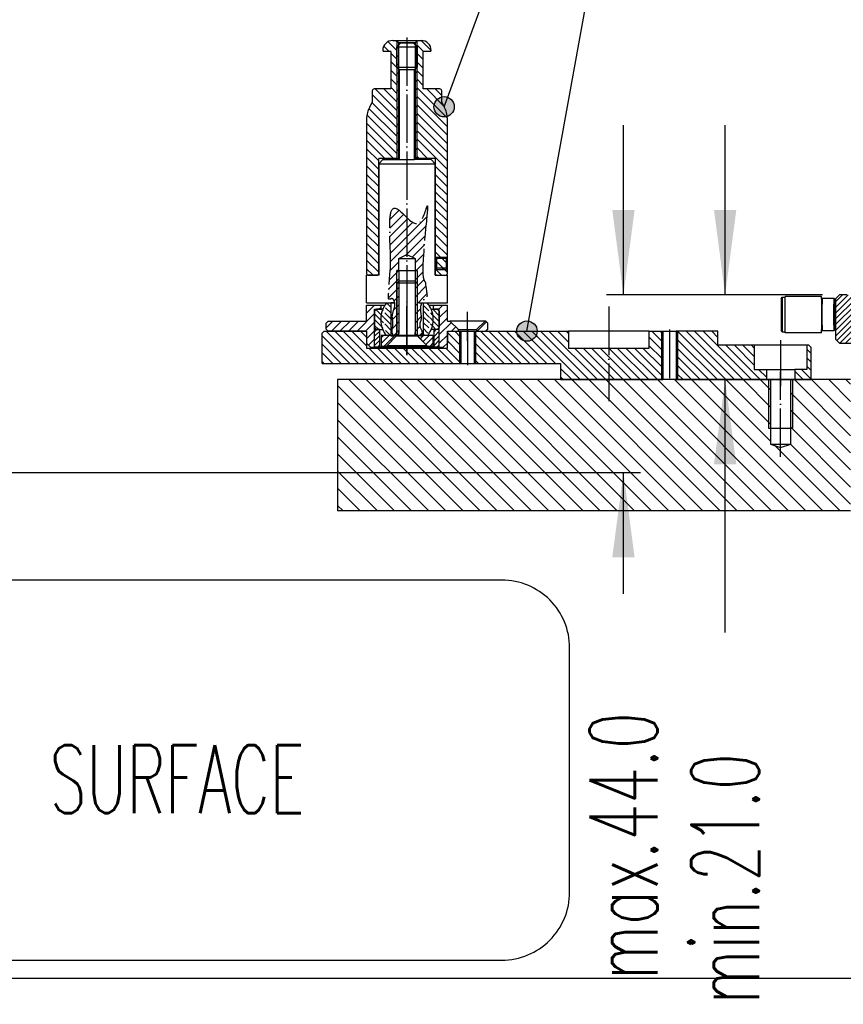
# Model space of a CAD drawing. Extents: x -1765 to 4890, y -3431 to 1272.
# Tile 113 of 189: x 2718 to 2922, y -2626 to -2383. Entities that reach past the tile are written whole.
import ezdxf

# ---------------------------------------------------------------- set-up
doc = ezdxf.new("R2010")
doc.units = 0
doc.linetypes.add('DASHED', pattern=[15, 7, -8])
doc.linetypes.add('DOT_CENTER', pattern=[14, 12, -1, 0, -1])
doc.layers.get('0').update_dxf_attribs({"linetype": 'CONTINUOUS'})
doc.layers.add('1', color=7, linetype='CONTINUOUS')
doc.styles.add('CONVERTER_2', font='txt.shx', dxfattribs={"width": 0.63})
doc.dimstyles.new('ME10_DIM_90', dxfattribs={"dimtxt": 16.8, "dimasz": 21, "dimexe": 4.2, "dimexo": 4.2, "dimtad": 0, "dimdec": 1, "dimzin": 1, "dimtxsty": 'CONVERTER_2', "dimsah": 1, "dimcen": 0.09, "dimclrd": 3, "dimclre": 3, "dimclrt": 3, "dimazin": 3, "dimtfac": 1, "dimtdec": 4, "dimtofl": 0, "dimtmove": 0, "dimatfit": 3, "dimtolj": 1, "dimtzin": 0})
doc.dimstyles.new('ME10_DIM_91', dxfattribs={"dimtxt": 16.8, "dimasz": 21, "dimexe": 4.2, "dimexo": 4.2, "dimtad": 0, "dimdec": 1, "dimzin": 1, "dimtxsty": 'CONVERTER_2', "dimsah": 1, "dimcen": 0.09, "dimclrd": 3, "dimclre": 3, "dimclrt": 3, "dimazin": 3, "dimtfac": 1, "dimtdec": 4, "dimtofl": 0, "dimtmove": 0, "dimatfit": 3, "dimtolj": 1, "dimtzin": 0})
doc.dimstyles.get("Standard").update_dxf_attribs({"dimtxt": 0.18, "dimasz": 0.18, "dimexe": 0.18, "dimexo": 0.0625, "dimgap": 0.09, "dimtad": 0, "dimtih": 1, "dimtoh": 1, "dimdec": 4, "dimzin": 0, "dimtxsty": 'STANDARD', "dimcen": 0.09, "dimazin": 3, "dimtfac": 1, "dimtdec": 4, "dimtofl": 0, "dimtmove": 0, "dimatfit": 3, "dimtolj": 1, "dimtzin": 0})
pattern_1 = [(135, (0, 400), (-0.70710678, -0.70710678), [])]
pattern_2 = [(45, (0, 400), (-0.56568542, 0.56568542), [])]
pattern_3 = [(45, (-131.211, 280.6721), (-0.70710678, 0.70710678), [])]
pattern_4 = [(45, (35.6448, 151.788), (-1.0606602, 1.0606602), [])]
pattern_5 = [(45, (-281.806, 299.6412), (-1.06066017, 1.06066017), [])]
pattern_6 = [(135, (0, 400), (-1.06066017, -1.06066017), [])]

# ---------------------------------------------------------------- blocks, each defined once
blk = doc.blocks.new('*D1366')
at = {"color": 3, "linetype": 'CONTINUOUS'}
for p, q in [((2867.6, -2450.75), (2867.6, -2408.75)), ((2916.91, -2450.75), (2863.4, -2450.75)), ((2688.2, -2494.75), (2871.8, -2494.75)), ((2867.6, -2524.79), (2867.6, -2494.75))]:
    blk.add_line(p, q, dxfattribs=at)
at = {"color": 3}
for points in [[(2864.83, -2429.75), (2870.36, -2429.75), (2867.6, -2450.75)], [(2870.36, -2515.75), (2864.83, -2515.75), (2867.6, -2494.75)]]:
    blk.add_solid(points, dxfattribs=at)
at = {"color": 3, "insert": (2876, -2620.34), "char_height": 16.8, "attachment_point": 7, "rotation": 90, "style": 'CONVERTER_2'}
blk.add_mtext('\\C3;max.\\C3;44.0', dxfattribs=at)
blk = doc.blocks.new('*D1365')
at = {"color": 3, "linetype": 'CONTINUOUS'}
for p, q in [((2892.77, -2450.75), (2892.77, -2408.75)), ((2916.91, -2450.75), (2888.57, -2450.75)), ((2909.8, -2471.75), (2888.57, -2471.75)), ((2892.77, -2534.39), (2892.77, -2471.75))]:
    blk.add_line(p, q, dxfattribs=at)
at = {"color": 3}
for points in [[(2890.01, -2429.75), (2895.54, -2429.75), (2892.77, -2450.75)], [(2895.54, -2492.75), (2890.01, -2492.75), (2892.77, -2471.75)]]:
    blk.add_solid(points, dxfattribs=at)
at = {"color": 3, "insert": (2901.17, -2626.41), "char_height": 16.8, "attachment_point": 7, "rotation": 90, "style": 'CONVERTER_2'}
blk.add_mtext('\\C3;min.\\C3;21.0', dxfattribs=at)
blk = doc.blocks.new('HEADPLATE_TSK__1', base_point=(2796.83, -2504.25))
at = {"layer": '1', "linetype": 'CONTINUOUS'}
h = blk.add_hatch(dxfattribs=at)
h.set_pattern_fill('USER', color=1, scale=3, angle=135, pattern_type=0)
h.set_pattern_definition([(135, (0, 400), (-2.1213203, -2.1213203), [])])
h.paths.add_polyline_path([(2923.83, -2471.75), (2909, -2471.75), (2909, -2487.75), (2906.5, -2488.55), (2904, -2487.75), (2904, -2471.75), (2796.83, -2471.75), (2796.83, -2504.25), (2923.83, -2504.25)])
at = {"color": 1, "linetype": 'CONTINUOUS'}
for p, q in [((2904, -2471.75), (2796.83, -2471.75)), ((2796.83, -2471.75), (2796.83, -2504.25)), ((2909, -2471.75), (2904, -2471.75)), ((2923.83, -2471.75), (2909, -2471.75)), ((2923.83, -2504.25), (2796.83, -2504.25))]:
    blk.add_line(p, q, dxfattribs=at)
at = {"layer": '1', "color": 1, "linetype": 'DOT_CENTER'}
blk.add_line((2906.5, -2490.87), (2906.5, -2469.87), dxfattribs=at)
at = {"layer": '1', "color": 1, "linetype": 'CONTINUOUS'}
for p, q in [((2903.5, -2471.75), (2903.5, -2483.75)), ((2904, -2471.75), (2904, -2487.75)), ((2909, -2487.75), (2909, -2471.75)), ((2909.5, -2483.75), (2909.5, -2471.75)), ((2903.5, -2483.75), (2909.5, -2483.75)), ((2904, -2487.75), (2906.5, -2488.55)), ((2904, -2487.75), (2909, -2487.75)), ((2906.5, -2488.55), (2909, -2487.75))]:
    blk.add_line(p, q, dxfattribs=at)
blk = doc.blocks.new('E7018FA__3', base_point=(3032.19, -2451.75))
blk.add_blockref('HEADPLATE_TSK__1', (2796.83, -2504.25))
blk = doc.blocks.new('E7018C_512_ASSY__4', base_point=(2906.7, -2519.75))
blk.add_blockref('E7018FA__3', (3032.19, -2451.75))
blk = doc.blocks.new('SEC1__5', base_point=(2906.7, -2519.75))
blk.add_blockref('E7018C_512_ASSY__4', (2906.7, -2519.75))
blk = doc.blocks.new('KUGELGELENK__16', base_point=(2806, -2452.15))
at = {"layer": '1', "linetype": 'CONTINUOUS'}
h = blk.add_hatch(dxfattribs=at)
h.set_pattern_fill('USER', color=1, angle=135, pattern_type=0)
h.set_pattern_definition(pattern_1)
edge = h.paths.add_edge_path()
edge.add_line((2808, -2459.35), (2806.5, -2459.35))
edge.add_line((2806.5, -2459.35), (2806, -2458.85))
edge.add_line((2806, -2458.85), (2806, -2454.85))
edge.add_line((2806, -2454.85), (2806.5, -2454.35))
edge.add_line((2806.5, -2454.35), (2808, -2454.35))
edge.add_arc((2814, -2456.85), 6.5, 157.3801, -157.3801)
h = blk.add_hatch(dxfattribs=at)
h.set_pattern_fill('USER', color=1, angle=135, pattern_type=0)
h.set_pattern_definition(pattern_1)
edge = h.paths.add_edge_path()
edge.add_line((2810, -2460.85), (2808.88, -2460.85))
edge.add_arc((2814, -2456.85), 6.5, 202.6199, 217.9799, ccw=False)
edge.add_arc((2814, -2456.85), 6.5, 517.3801, 202.6199, ccw=False)
edge.add_arc((2814, -2456.85), 6.5, 502.0201, 517.3801, ccw=False)
edge.add_line((2808.88, -2452.85), (2810, -2452.85))
edge.add_line((2810, -2452.85), (2810, -2460.85))
h = blk.add_hatch(dxfattribs=at)
h.set_pattern_fill('USER', color=1, angle=135, pattern_type=0)
h.set_pattern_definition(pattern_1)
edge = h.paths.add_edge_path()
edge.add_line((2819.12, -2460.85), (2818, -2460.85))
edge.add_line((2818, -2460.85), (2818, -2452.85))
edge.add_line((2818, -2452.85), (2819.12, -2452.85))
edge.add_arc((2814, -2456.85), 6.5, 382.6199, 397.9799, ccw=False)
edge.add_arc((2814, -2456.85), 6.5, 337.3801, 382.6199, ccw=False)
edge.add_arc((2814, -2456.85), 6.5, 322.0201, 337.3801, ccw=False)
h = blk.add_hatch(dxfattribs=at)
h.set_pattern_fill('USER', color=1, angle=135, pattern_type=0)
h.set_pattern_definition(pattern_1)
edge = h.paths.add_edge_path()
edge.add_line((2821.5, -2459.35), (2820, -2459.35))
edge.add_arc((2814, -2456.85), 6.5, -22.6199, 22.6199)
edge.add_line((2820, -2454.35), (2821.5, -2454.35))
edge.add_line((2821.5, -2454.35), (2822, -2454.85))
edge.add_line((2822, -2454.85), (2822, -2458.85))
edge.add_line((2822, -2458.85), (2821.5, -2459.35))
at = {"layer": '1', "color": 7, "linetype": 'CONTINUOUS'}
for p, q in [((2806.5, -2454.35), (2806, -2454.85)), ((2808, -2454.35), (2806.5, -2454.35)), ((2810, -2452.85), (2808.88, -2452.85)), ((2811, -2452.85), (2810, -2452.85)), ((2810, -2452.85), (2810, -2460.85)), ((2818, -2452.85), (2817, -2452.85)), ((2819.12, -2452.85), (2818, -2452.85)), ((2818, -2452.85), (2818, -2460.85)), ((2820, -2454.35), (2821.5, -2454.35)), ((2821.5, -2454.35), (2822, -2454.85)), ((2806, -2454.85), (2806, -2458.85)), ((2822, -2454.85), (2822, -2458.85)), ((2806, -2458.85), (2806.5, -2459.35)), ((2806.5, -2459.35), (2808, -2459.35)), ((2821.5, -2459.35), (2820, -2459.35)), ((2822, -2458.85), (2821.5, -2459.35)), ((2810, -2460.85), (2808.88, -2460.85)), ((2811, -2460.85), (2810, -2460.85)), ((2818, -2460.85), (2817, -2460.85)), ((2819.12, -2460.85), (2818, -2460.85))]:
    blk.add_line(p, q, dxfattribs=at)
for start, end in [(157.3801, -157.3801), (142.0201, 157.3801), (22.6199, 37.9799), (-22.6199, 22.6199), (-157.3801, -142.0201), (-37.9799, -22.6199)]:
    blk.add_arc((2814, -2456.85), 6.5, start, end, dxfattribs=at)
blk = doc.blocks.new('SCHRAUBE__17', base_point=(2808, -2442.96))
at = {"layer": '1', "color": 7, "linetype": 'CONTINUOUS'}
for p, q in [((2811.5, -2447.86), (2812, -2447.36)), ((2816.5, -2447.86), (2811.5, -2447.86)), ((2811.5, -2447.86), (2811.5, -2460.06)), ((2812, -2447.36), (2812, -2447.86)), ((2816, -2447.36), (2812, -2447.36)), ((2812, -2447.86), (2812, -2460.06)), ((2816, -2447.36), (2816, -2447.86)), ((2816.5, -2447.86), (2816, -2447.36)), ((2816, -2447.86), (2816, -2460.06)), ((2816.5, -2447.86), (2816.5, -2460.06)), ((2809, -2463.36), (2811.5, -2460.86)), ((2811.5, -2460.86), (2811.5, -2460.06)), ((2812, -2460.86), (2811.5, -2460.86)), ((2812, -2460.86), (2812, -2460.06)), ((2816, -2460.86), (2812, -2460.86)), ((2816, -2460.86), (2816, -2460.06)), ((2816.5, -2460.86), (2816, -2460.86)), ((2816.5, -2460.06), (2816.5, -2460.86)), ((2819, -2463.36), (2816.5, -2460.86)), ((2819, -2463.36), (2809, -2463.36))]:
    blk.add_line(p, q, dxfattribs=at)
blk = doc.blocks.new('IMBU_SCHRAUBE-M3X4__18', base_point=(2821, -2424.5))
at = {"layer": '1', "linetype": 'CONTINUOUS'}
h = blk.add_hatch(dxfattribs=at)
h.set_pattern_fill('USER', color=1, scale=1.5, angle=45, pattern_type=0)
h.set_pattern_definition([(45, (0, 400), (-1.06066017, 1.06066017), [])])
h.paths.add_polyline_path([(2823.5, -2441.8), (2823.8, -2441.8), (2823.8, -2441.5), (2823.5, -2441.5), (2821.3, -2441.5), (2821.3, -2441.8)])
h = blk.add_hatch(dxfattribs=at)
h.set_pattern_fill('USER', color=1, scale=1.5, angle=45, pattern_type=0)
h.set_pattern_definition([(45, (27.4444, 441.1049), (-1.06066017, 1.06066017), [])])
h.paths.add_polyline_path([(2823.5, -2444.5), (2823.8, -2444.5), (2823.8, -2444.2), (2823.5, -2444.2), (2821.3, -2444.2), (2821.3, -2444.5)])
at = {"layer": '1', "color": 7, "linetype": 'CONTINUOUS'}
for p, q in [((2821.3, -2441.5), (2821, -2441.8)), ((2821, -2441.8), (2821, -2444.2)), ((2821.3, -2441.8), (2821, -2441.8)), ((2821.3, -2441.5), (2821.3, -2441.8)), ((2823.5, -2441.5), (2821.3, -2441.5)), ((2823.5, -2441.8), (2821.3, -2441.8)), ((2821.3, -2441.8), (2821.3, -2444.2)), ((2823.8, -2441.5), (2823.5, -2441.5)), ((2823.8, -2441.8), (2823.5, -2441.8)), ((2824, -2441.7), (2823.8, -2441.5)), ((2823.8, -2441.8), (2823.8, -2441.5)), ((2823.8, -2444.2), (2823.8, -2441.8)), ((2824, -2444.3), (2824, -2441.7)), ((2821, -2444.2), (2821.3, -2444.5)), ((2821.3, -2444.2), (2821, -2444.2)), ((2823.5, -2444.2), (2821.3, -2444.2)), ((2821.3, -2444.2), (2821.3, -2444.5)), ((2821.3, -2444.5), (2823.5, -2444.5)), ((2823.8, -2444.2), (2823.5, -2444.2)), ((2823.5, -2444.5), (2823.8, -2444.5)), ((2823.8, -2444.5), (2823.8, -2444.2)), ((2823.8, -2444.5), (2824, -2444.3))]:
    blk.add_line(p, q, dxfattribs=at)
blk = doc.blocks.new('POD__19', base_point=(2789.98, -2430.63))
at = {"layer": '1', "linetype": 'CONTINUOUS'}
h = blk.add_hatch(dxfattribs=at)
h.set_pattern_fill('USER', color=1, scale=0.8, angle=45, pattern_type=0)
h.set_pattern_definition(pattern_2)
h.paths.add_polyline_path([(2807.3, -2463.75), (2806, -2463.75), (2806, -2459.35), (2807.3, -2459.35)])
h = blk.add_hatch(dxfattribs=at)
h.set_pattern_fill('USER', color=1, scale=0.8, angle=45, pattern_type=0)
h.set_pattern_definition(pattern_2)
h.paths.add_polyline_path([(2822, -2463.75), (2820.7, -2463.75), (2820.7, -2459.35), (2822, -2459.35)])
at = {"layer": '1', "color": 7, "linetype": 'CONTINUOUS'}
for p, q in [((2806, -2463.75), (2806, -2459.35)), ((2807.3, -2459.35), (2806, -2459.35)), ((2807.3, -2463.75), (2807.3, -2459.35)), ((2820.7, -2463.75), (2820.7, -2459.35)), ((2822, -2459.35), (2820.7, -2459.35)), ((2822, -2463.75), (2822, -2459.35)), ((2807.3, -2463.75), (2806, -2463.75)), ((2820.7, -2463.75), (2807.3, -2463.75)), ((2822, -2463.75), (2820.7, -2463.75))]:
    blk.add_line(p, q, dxfattribs=at)
blk = doc.blocks.new('DISK_FRONT__20', base_point=(2818.28, -2434.69))
at = {"layer": '1', "linetype": 'CONTINUOUS'}
h = blk.add_hatch(dxfattribs=at)
h.set_pattern_fill('USER', color=1, angle=45, pattern_type=0)
h.set_pattern_definition(pattern_3)
h.paths.add_polyline_path([(2811.2, -2461.15), (2808.9, -2463.45), (2807.6, -2463.45), (2807.6, -2460.85), (2811.2, -2460.85)])
h = blk.add_hatch(dxfattribs=at)
h.set_pattern_fill('USER', color=1, angle=45, pattern_type=0)
h.set_pattern_definition(pattern_3)
h.paths.add_polyline_path([(2820.4, -2460.85), (2820.4, -2463.45), (2819.1, -2463.45), (2816.8, -2461.15), (2816.8, -2460.85)])
at = {"layer": '1', "color": 1, "linetype": 'DOT_CENTER'}
blk.add_line((2814, -2459.31), (2814, -2464.35), dxfattribs=at)
at = {"layer": '1', "color": 7, "linetype": 'CONTINUOUS'}
for p, q in [((2811.2, -2460.85), (2807.6, -2460.85)), ((2807.6, -2460.85), (2807.6, -2463.45)), ((2811.2, -2461.15), (2808.9, -2463.45)), ((2816.8, -2460.85), (2811.2, -2460.85)), ((2811.2, -2460.85), (2811.2, -2461.15)), ((2820.4, -2460.85), (2816.8, -2460.85)), ((2816.8, -2460.85), (2816.8, -2461.15)), ((2819.1, -2463.45), (2816.8, -2461.15)), ((2820.4, -2460.85), (2820.4, -2463.45)), ((2807.6, -2463.45), (2808.9, -2463.45)), ((2808.9, -2463.45), (2819.1, -2463.45)), ((2819.1, -2463.45), (2820.4, -2463.45))]:
    blk.add_line(p, q, dxfattribs=at)
blk = doc.blocks.new('FLANGE_FRONT__21', base_point=(2888.9, -2518.24))
at = {"layer": '1', "linetype": 'CONTINUOUS'}
h = blk.add_hatch(dxfattribs=at)
h.set_pattern_fill('USER', color=1, scale=1.5, angle=45, pattern_type=0)
h.set_pattern_definition(pattern_4)
h.paths.add_polyline_path([(2794, -2457.75), (2794.5, -2457.25), (2804, -2457.25), (2804, -2453.35), (2807.5, -2453.35), (2807.5, -2454.35), (2806, -2454.35), (2806, -2463.75), (2805, -2463.75), (2804, -2462.75), (2804, -2459.75), (2794.5, -2459.75), (2794, -2459.25)])
h = blk.add_hatch(dxfattribs=at)
h.set_pattern_fill('USER', color=1, scale=1.5, angle=45, pattern_type=0)
h.set_pattern_definition(pattern_4)
h.paths.add_polyline_path([(2822, -2454.35), (2820.5, -2454.35), (2820.5, -2453.35), (2824, -2453.35), (2824, -2457.25), (2824.65, -2457.25), (2826.75, -2459.35), (2826.75, -2459.75), (2824, -2459.75), (2824, -2462.75), (2823, -2463.75), (2822, -2463.75)])
h = blk.add_hatch(dxfattribs=at)
h.set_pattern_fill('USER', color=1, scale=1.5, angle=45, pattern_type=0)
h.set_pattern_definition(pattern_4)
h.paths.add_polyline_path([(2833.35, -2457.25), (2833.5, -2457.25), (2834, -2457.75), (2834, -2459.25), (2833.5, -2459.75), (2831.25, -2459.75), (2831.25, -2459.35)])
at = {"layer": '1', "color": 7, "linetype": 'CONTINUOUS'}
for p, q in [((2804, -2453.35), (2807.5, -2453.35)), ((2804, -2457.25), (2804, -2453.35)), ((2806, -2454.35), (2807.5, -2454.35)), ((2806, -2463.75), (2806, -2454.35)), ((2807.5, -2453.35), (2807.5, -2454.35)), ((2807.5, -2453.35), (2808.52, -2453.35)), ((2807.5, -2454.35), (2808, -2454.35)), ((2819.48, -2453.35), (2820.5, -2453.35)), ((2820, -2454.35), (2820.5, -2454.35)), ((2820.5, -2453.35), (2820.5, -2454.35)), ((2820.5, -2453.35), (2824, -2453.35)), ((2822, -2454.35), (2820.5, -2454.35)), ((2822, -2463.75), (2822, -2454.35)), ((2824, -2457.25), (2824, -2453.35)), ((2794.5, -2457.25), (2794, -2457.75)), ((2794, -2459.25), (2794, -2457.75)), ((2794.5, -2459.75), (2794, -2459.25)), ((2794.5, -2457.25), (2804, -2457.25)), ((2824, -2457.25), (2824.65, -2457.25)), ((2826.75, -2459.35), (2824.65, -2457.25)), ((2833.35, -2457.25), (2824.65, -2457.25)), ((2826.75, -2459.75), (2826.75, -2459.35)), ((2826.75, -2459.35), (2831.25, -2459.35)), ((2833.35, -2457.25), (2831.25, -2459.35)), ((2831.25, -2459.35), (2831.25, -2459.75)), ((2833.5, -2457.25), (2833.35, -2457.25)), ((2833.5, -2459.75), (2834, -2459.25)), ((2834, -2459.25), (2834, -2457.75)), ((2804, -2459.75), (2794.5, -2459.75)), ((2804, -2459.75), (2804, -2462.75)), ((2824, -2459.75), (2824, -2462.75)), ((2824, -2459.75), (2826.75, -2459.75)), ((2826.75, -2459.75), (2831.25, -2459.75)), ((2831.25, -2459.75), (2833.5, -2459.75)), ((2805, -2463.75), (2804, -2462.75)), ((2805, -2463.75), (2806, -2463.75)), ((2806, -2463.75), (2822, -2463.75)), ((2822, -2463.75), (2823, -2463.75)), ((2823, -2463.75), (2824, -2462.75))]:
    blk.add_line(p, q, dxfattribs=at)
at = {"layer": '1', "color": 1, "linetype": 'DOT_CENTER'}
for p, q in [((2814, -2465.56), (2814, -2452.32)), ((2829, -2462.17), (2829, -2455))]:
    blk.add_line(p, q, dxfattribs=at)
at = {"layer": '1', "color": 7, "linetype": 'DOT_CENTER'}
blk.add_line((2833.5, -2457.25), (2834, -2457.75), dxfattribs=at)
blk = doc.blocks.new('SV__22', base_point=(2814, -2403.8))
at = {"layer": '1', "linetype": 'CONTINUOUS'}
h = blk.add_hatch(dxfattribs=at)
h.set_pattern_fill('USER', color=1, scale=1.5, angle=45, pattern_type=0)
h.set_pattern_definition([(45, (231.6864, 293.1121), (-1.0606602, 1.0606602), [])])
edge = h.paths.add_edge_path()
edge.add_line((2810.7, -2460.9), (2811.4, -2460.9))
edge.add_line((2811.4, -2460.9), (2812, -2460.3))
edge.add_line((2812, -2460.3), (2812, -2444.75))
edge.add_line((2812, -2444.75), (2812, -2441.75))
edge.add_line((2812, -2441.75), (2814, -2440.81))
edge.add_line((2814, -2440.81), (2816, -2441.75))
edge.add_line((2816, -2441.75), (2816, -2460.3))
edge.add_line((2816, -2460.3), (2816.6, -2460.9))
edge.add_line((2816.6, -2460.9), (2817.45, -2460.9))
edge.add_spline(control_points=[(2817.45, -2460.9), (2818, -2460.26), (2817.53, -2459.38), (2817.05, -2458.22), (2817.3, -2457.43), (2817.57, -2456.75), (2817.53, -2455.99), (2817.31, -2454.9), (2817.26, -2453.43), (2817.9, -2452.15), (2818.54, -2451.69), (2818.88, -2451.44), (2819.04, -2450.73), (2818.72, -2449.52), (2818.86, -2448.13), (2818.15, -2447.05), (2817.9, -2445.71), (2817.93, -2443.55), (2818.1, -2440.53), (2818.35, -2437.11), (2818.76, -2433.82), (2818.75, -2431.09), (2819.35, -2429.57), (2818.86, -2428.48), (2818.63, -2430.34), (2818.14, -2431.14), (2817.62, -2432.58), (2816.38, -2433.31), (2815.1, -2432.67), (2814.03, -2431.73), (2812.91, -2430.62), (2811.99, -2429.73), (2810.84, -2429.06), (2809.82, -2430.27), (2809.8, -2432.24), (2809.7, -2435.04), (2809.83, -2438.26), (2809.92, -2441.3), (2809.99, -2443.44), (2809.84, -2444.82), (2809.71, -2446.07), (2809.65, -2447.82), (2809.48, -2449.69), (2809.5, -2450.91), (2809.3, -2451.73), (2809.87, -2451.89), (2810.41, -2451.54), (2810.97, -2452.37), (2811.07, -2453.37), (2810.71, -2454.59), (2810.31, -2455.76), (2810.42, -2456.91), (2810.68, -2458.59), (2810, -2459.95), (2810.7, -2460.9)], knot_values=[0, 0, 0, 0, 1.949832, 2.895531, 3.61291, 4.357552, 5.082304, 5.837823, 7.704288, 9.429481, 9.771851, 10.086906, 10.671191, 11.781941, 13.864526, 14.579803, 15.585352, 17.862842, 21.058666, 24.662982, 28.158028, 31.024084, 32.741444, 32.974943, 34.012284, 35.582258, 37.035952, 38.195794, 39.411957, 40.951462, 42.59341, 44.027193, 45.011801, 45.949104, 47.985178, 50.896591, 54.357326, 57.64521, 60.035898, 60.760714, 61.799857, 63.805131, 66.056765, 67.255141, 67.76474, 68.133222, 68.691098, 69.42432, 70.474228, 71.806011, 73.136281, 74.172434, 75.204802, 78.224914, 78.224914, 78.224914, 78.224914], degree=3, periodic=0)
at = {"layer": '1', "color": 7, "linetype": 'CONTINUOUS'}
for p, q in [((2811.5, -2389.4), (2812.5, -2388.4)), ((2812.5, -2388.4), (2815.5, -2388.4)), ((2816.5, -2389.4), (2815.5, -2388.4)), ((2811.5, -2394.4), (2811.5, -2389.4)), ((2811.5, -2389.4), (2816.5, -2389.4)), ((2816.5, -2389.4), (2816.5, -2394.4)), ((2811.5, -2394.4), (2812.1, -2395)), ((2811.5, -2394.4), (2816.5, -2394.4)), ((2812.1, -2395), (2812.1, -2417.3)), ((2812.1, -2395), (2815.9, -2395)), ((2815.9, -2395), (2816.5, -2394.4)), ((2815.9, -2417.3), (2815.9, -2395)), ((2808, -2417.3), (2807, -2418.3)), ((2808, -2417.3), (2812.1, -2417.3)), ((2812.1, -2417.3), (2815.9, -2417.3)), ((2820, -2417.3), (2815.9, -2417.3)), ((2820, -2417.3), (2821, -2418.3)), ((2807, -2418.3), (2821, -2418.3)), ((2807, -2418.3), (2807, -2445.9)), ((2821, -2445.9), (2821, -2418.3)), ((2812, -2441.75), (2814, -2440.81)), ((2812, -2444.75), (2812, -2441.75)), ((2812, -2441.75), (2816, -2441.75)), ((2814, -2440.81), (2816, -2441.75)), ((2816, -2441.75), (2816, -2460.3)), ((2812, -2444.75), (2811.5, -2444.75)), ((2812, -2444.75), (2812, -2460.3)), ((2812, -2444.75), (2816, -2444.75)), ((2816, -2444.75), (2816.5, -2444.75)), ((2807, -2445.9), (2804, -2445.9)), ((2804, -2452.75), (2804, -2445.9)), ((2821, -2445.9), (2824, -2445.9)), ((2824, -2452.75), (2824, -2445.9)), ((2804, -2452.75), (2810, -2452.75)), ((2810.68, -2452.75), (2810, -2452.75)), ((2810, -2452.75), (2810, -2460.9)), ((2817.65, -2452.75), (2818, -2452.75)), ((2818, -2452.75), (2824, -2452.75)), ((2818, -2452.75), (2818, -2460.9)), ((2810, -2460.9), (2810.7, -2460.9)), ((2811.4, -2460.9), (2810.7, -2460.9)), ((2811.4, -2460.9), (2812, -2460.3)), ((2811.4, -2460.9), (2816.6, -2460.9)), ((2816.6, -2460.9), (2816, -2460.3)), ((2817.45, -2460.9), (2816.6, -2460.9)), ((2817.45, -2460.9), (2818, -2460.9))]:
    blk.add_line(p, q, dxfattribs=at)
at = {"layer": '1', "color": 1, "linetype": 'DOT_CENTER'}
blk.add_line((2814, -2387.06), (2814, -2462.58), dxfattribs=at)
at = {"layer": '1', "color": 1, "linetype": 'CONTINUOUS'}
for p, q in [((2811.9, -2389), (2811.9, -2394.8)), ((2816.1, -2389), (2816.1, -2394.8)), ((2811.5, -2460.8), (2811.5, -2444.75)), ((2816.5, -2444.75), (2816.5, -2447.25)), ((2816.5, -2447.25), (2816.5, -2460.8))]:
    blk.add_line(p, q, dxfattribs=at)
at = {"layer": '1', "color": 1, "linetype": 'DOT_CENTER'}
blk.add_open_spline([(2810.7, -2460.9), (2810, -2459.99), (2810.85, -2458.25), (2810.06, -2455.74), (2811.38, -2453.38), (2810.47, -2451.14), (2809.19, -2452.42), (2809.49, -2450.65), (2809.63, -2447.75), (2809.75, -2445.05), (2810.24, -2444), (2808.38, -2419.7), (2816.8, -2440.19), (2820.08, -2422.52), (2817.21, -2446.09), (2818.35, -2447.3), (2818.57, -2447.75), (2818.89, -2450.43), (2819.25, -2451.28), (2817.39, -2452.37), (2817.16, -2454.59), (2817.72, -2456.73), (2816.58, -2458.63), (2818.27, -2459.93), (2817.45, -2460.9)], degree=3, knots=[33.215127, 33.215127, 33.215127, 33.215127, 36.255678, 38.309057, 40.817866, 43.003753, 44.947206, 46.434876, 46.434876, 46.434876, 47.604867, 50.994979, 58.948481, 62.213183, 66.797901, 68.053273, 68.053273, 68.053273, 69.943892, 70.606228, 74.031077, 75.439195, 76.844222, 79.650003, 79.650003, 79.650003, 79.650003], dxfattribs=at)
blk = doc.blocks.new('SV__23', base_point=(2792.88, -2445.32))
at = {"layer": '1', "linetype": 'CONTINUOUS'}
h = blk.add_hatch(dxfattribs=at)
h.set_pattern_fill('USER', color=3, scale=1.5, angle=135, pattern_type=0)
h.set_pattern_definition(pattern_6)
edge = h.paths.add_edge_path()
edge.add_line((2809.9, -2399.8), (2805.9, -2399.8))
edge.add_arc((2805.9, -2400.3), 0.5, 90, 180)
edge.add_line((2805.4, -2400.3), (2805.4, -2403.18))
edge.add_line((2805.4, -2403.18), (2804.8, -2404.21))
edge.add_arc((2810, -2407.21), 6, 150, 180)
edge.add_line((2804, -2407.21), (2804, -2445.6))
edge.add_line((2804, -2445.6), (2804.3, -2445.9))
edge.add_line((2804.3, -2445.9), (2806.7, -2445.9))
edge.add_line((2806.7, -2445.9), (2807, -2445.6))
edge.add_line((2807, -2445.6), (2807, -2417))
edge.add_line((2807, -2417), (2811.5, -2417))
edge.add_line((2811.5, -2417), (2811.5, -2387.9))
edge.add_line((2811.5, -2387.9), (2811.4, -2387.8))
edge.add_line((2811.4, -2387.8), (2810.5, -2387.8))
edge.add_arc((2810.5, -2390.3), 2.5, 90, 180)
edge.add_line((2808, -2390.3), (2808.2, -2390.5))
edge.add_line((2808.2, -2390.5), (2810, -2390.5))
edge.add_line((2810, -2390.5), (2810, -2399.8))
edge.add_line((2810, -2399.8), (2809.9, -2399.8))
h = blk.add_hatch(dxfattribs=at)
h.set_pattern_fill('USER', color=3, scale=1.5, angle=45, pattern_type=0)
h.set_pattern_definition(pattern_5)
h.paths.add_polyline_path([(2811.9, -2388.3), (2811.9, -2417), (2811.5, -2417), (2811.5, -2387.9)])
h = blk.add_hatch(dxfattribs=at)
h.set_pattern_fill('USER', color=3, scale=1.5, angle=45, pattern_type=0)
h.set_pattern_definition(pattern_5)
h.paths.add_polyline_path([(2816.1, -2388.3), (2816.1, -2417), (2816.5, -2417), (2816.5, -2387.9)])
h = blk.add_hatch(dxfattribs=at)
h.set_pattern_fill('USER', color=3, scale=1.5, angle=135, pattern_type=0)
h.set_pattern_definition(pattern_6)
edge = h.paths.add_edge_path()
edge.add_line((2818.1, -2399.8), (2822.1, -2399.8))
edge.add_arc((2822.1, -2400.3), 0.5, 360, 450, ccw=False)
edge.add_line((2822.6, -2400.3), (2822.6, -2403.18))
edge.add_line((2822.6, -2403.18), (2823.2, -2404.21))
edge.add_arc((2818, -2407.21), 6, 360, 390, ccw=False)
edge.add_line((2824, -2407.21), (2824, -2445.6))
edge.add_line((2824, -2445.6), (2823.7, -2445.9))
edge.add_line((2823.7, -2445.9), (2821.3, -2445.9))
edge.add_line((2821.3, -2445.9), (2821, -2445.6))
edge.add_line((2821, -2445.6), (2821, -2417))
edge.add_line((2821, -2417), (2816.5, -2417))
edge.add_line((2816.5, -2417), (2816.5, -2387.9))
edge.add_line((2816.5, -2387.9), (2816.6, -2387.8))
edge.add_line((2816.6, -2387.8), (2817.5, -2387.8))
edge.add_arc((2817.5, -2390.3), 2.5, 360, 450, ccw=False)
edge.add_line((2820, -2390.3), (2819.8, -2390.5))
edge.add_line((2819.8, -2390.5), (2818, -2390.5))
edge.add_line((2818, -2390.5), (2818, -2399.8))
edge.add_line((2818, -2399.8), (2818.1, -2399.8))
at = {"layer": '1', "color": 3, "linetype": 'CONTINUOUS'}
for p, q in [((2810.5, -2387.8), (2811.4, -2387.8)), ((2811.4, -2387.8), (2811.5, -2387.9)), ((2811.4, -2387.8), (2814, -2387.8)), ((2811.5, -2387.9), (2811.9, -2388.3)), ((2811.5, -2387.9), (2811.5, -2417)), ((2811.9, -2388.3), (2814, -2388.3)), ((2811.9, -2388.3), (2811.9, -2417)), ((2814, -2387.8), (2816.6, -2387.8)), ((2814, -2388.3), (2816.1, -2388.3)), ((2816.1, -2388.3), (2816.5, -2387.9)), ((2816.1, -2417), (2816.1, -2388.3)), ((2816.5, -2387.9), (2816.6, -2387.8)), ((2816.5, -2417), (2816.5, -2387.9)), ((2816.6, -2387.8), (2817.5, -2387.8)), ((2808, -2390.3), (2808, -2390.3)), ((2808, -2390.3), (2808, -2390.3)), ((2808, -2390.3), (2808.2, -2390.5)), ((2810, -2390.5), (2808.2, -2390.5)), ((2810, -2390.5), (2810, -2399.8)), ((2819.8, -2390.5), (2818, -2390.5)), ((2818, -2399.8), (2818, -2390.5)), ((2819.8, -2390.5), (2820, -2390.3)), ((2820, -2390.3), (2820, -2390.3)), ((2820, -2390.3), (2820, -2390.3)), ((2805.4, -2400.3), (2805.4, -2403.18)), ((2809.9, -2399.8), (2805.9, -2399.8)), ((2810, -2399.8), (2809.9, -2399.8)), ((2810, -2399.8), (2810, -2399.8)), ((2810, -2399.8), (2810, -2399.8)), ((2810, -2399.8), (2810, -2399.8)), ((2810, -2399.8), (2810, -2399.8)), ((2818.1, -2399.8), (2818, -2399.8)), ((2818, -2399.8), (2818, -2399.8)), ((2818, -2399.8), (2818, -2399.8)), ((2818, -2399.8), (2818, -2399.8)), ((2818, -2399.8), (2818, -2399.8)), ((2822.1, -2399.8), (2818.1, -2399.8)), ((2822.6, -2403.18), (2822.6, -2400.3)), ((2804.8, -2404.21), (2805.4, -2403.18)), ((2822.6, -2403.18), (2823.2, -2404.21)), ((2804, -2406.6), (2804, -2406.65)), ((2804, -2407.21), (2804, -2445.6)), ((2824, -2406.65), (2824, -2406.6)), ((2824, -2445.6), (2824, -2407.21)), ((2807, -2445.6), (2807, -2417)), ((2811.5, -2417), (2807, -2417)), ((2811.9, -2417), (2811.5, -2417)), ((2811.9, -2417), (2812.1, -2417)), ((2815.9, -2417), (2816.1, -2417)), ((2816.5, -2417), (2816.1, -2417)), ((2821, -2417), (2816.5, -2417)), ((2821, -2417), (2821, -2445.6)), ((2804, -2445.6), (2804.3, -2445.9)), ((2804.3, -2445.9), (2806.7, -2445.9)), ((2806.7, -2445.9), (2807, -2445.6)), ((2821, -2445.6), (2821.3, -2445.9)), ((2821.3, -2445.9), (2823.7, -2445.9)), ((2823.7, -2445.9), (2824, -2445.6))]:
    blk.add_line(p, q, dxfattribs=at)
for centre, radius, start, end in [((2810.5, -2390.3), 2.5, 90, 180), ((2817.5, -2390.3), 2.5, 0, 90), ((2805.9, -2400.3), 0.5, 90, 180), ((2822.1, -2400.3), 0.5, 0, 90), ((2810, -2407.21), 6, 150, 180), ((2818, -2407.21), 6, 0, 30)]:
    blk.add_arc(centre, radius, start, end, dxfattribs=at)
blk = doc.blocks.new('PIN_ASSY__24', base_point=(2814, -2375.79))
at = {"layer": '1'}
for name, p in [('SV__22', (2814, -2403.8)), ('SV__23', (2792.88, -2445.32)), ('IMBU_SCHRAUBE-M3X4__18', (2821, -2424.5)), ('SCHRAUBE__17', (2808, -2442.96)), ('FLANGE_FRONT__21', (2888.9, -2518.24)), ('KUGELGELENK__16', (2806, -2452.15)), ('POD__19', (2789.98, -2430.63)), ('DISK_FRONT__20', (2818.28, -2434.69))]:
    blk.add_blockref(name, p, dxfattribs=at)
blk = doc.blocks.new('SV__25', base_point=(2809, -2442.99))
at = {"layer": '1', "linetype": 'CONTINUOUS'}
h = blk.add_hatch(dxfattribs=at)
h.set_pattern_fill('USER', color=4, scale=1.5, angle=135, pattern_type=0)
h.set_pattern_definition(pattern_6)
h.paths.add_polyline_path([(2827.35, -2467.75), (2793, -2467.75), (2793, -2460.25), (2793.5, -2459.75), (2804, -2459.75), (2804, -2463.95), (2824, -2463.95), (2824, -2459.75), (2827.35, -2459.75)])
h = blk.add_hatch(dxfattribs=at)
h.set_pattern_fill('USER', color=4, scale=1.5, angle=135, pattern_type=0)
h.set_pattern_definition(pattern_6)
h.paths.add_polyline_path([(2877, -2471.75), (2852, -2471.75), (2852, -2467.75), (2830.65, -2467.75), (2830.65, -2459.75), (2854, -2459.75), (2854, -2463.95), (2874, -2463.95), (2874, -2459.75), (2877, -2459.75)])
h = blk.add_hatch(dxfattribs=at)
h.set_pattern_fill('USER', color=4, scale=1.5, angle=135, pattern_type=0)
h.set_pattern_definition(pattern_6)
h.paths.add_polyline_path([(2877.35, -2459.75), (2877, -2459.75), (2877, -2471.75), (2877.35, -2471.75)])
h = blk.add_hatch(dxfattribs=at)
h.set_pattern_fill('USER', color=4, scale=1.5, angle=135, pattern_type=0)
h.set_pattern_definition(pattern_6)
h.paths.add_polyline_path([(2881, -2459.75), (2880.65, -2459.75), (2880.65, -2471.75), (2881, -2471.75)])
h = blk.add_hatch(dxfattribs=at)
h.set_pattern_fill('USER', color=4, scale=1.5, angle=135, pattern_type=0)
h.set_pattern_definition(pattern_6)
h.paths.add_polyline_path([(2900, -2463.25), (2891, -2463.25), (2891, -2459.75), (2881, -2459.75), (2881, -2471.75), (2903, -2471.75), (2903, -2469.25), (2900, -2469.25)])
h = blk.add_hatch(dxfattribs=at)
h.set_pattern_fill('USER', color=4, scale=1.5, angle=135, pattern_type=0)
h.set_pattern_definition(pattern_6)
h.paths.add_polyline_path([(2913, -2469.25), (2910, -2469.25), (2910, -2471.75), (2914, -2471.75), (2914, -2463.75), (2913.5, -2463.25), (2913, -2463.25)])
at = {"layer": '1', "color": 4, "linetype": 'DOT_CENTER'}
for p, q in [((2814, -2453.67), (2814, -2466.05)), ((2864, -2453.67), (2864, -2477.05)), ((2829, -2459.38), (2829, -2468.21)), ((2879, -2459.38), (2879, -2472.21)), ((2906.5, -2462.02), (2906.5, -2473.38))]:
    blk.add_line(p, q, dxfattribs=at)
at = {"layer": '1', "color": 4, "linetype": 'CONTINUOUS'}
for p, q in [((2793, -2460.25), (2793.5, -2459.75)), ((2793, -2467.75), (2793, -2460.25)), ((2793.5, -2459.75), (2804, -2459.75)), ((2804, -2459.75), (2804, -2463.95)), ((2824, -2459.75), (2827.35, -2459.75)), ((2824, -2463.95), (2824, -2459.75)), ((2827, -2459.75), (2827, -2467.75)), ((2827.35, -2459.75), (2830.65, -2459.75)), ((2827.35, -2459.75), (2827.35, -2467.75)), ((2830.65, -2459.75), (2854, -2459.75)), ((2830.65, -2459.75), (2830.65, -2467.75)), ((2831, -2459.75), (2831, -2467.75)), ((2874, -2459.75), (2854, -2459.75)), ((2854, -2459.75), (2854, -2463.95)), ((2874, -2463.95), (2874, -2459.75)), ((2874, -2459.75), (2877, -2459.75)), ((2877, -2459.75), (2877, -2471.75)), ((2877, -2459.75), (2877.35, -2459.75)), ((2877.35, -2459.75), (2877.35, -2471.75)), ((2877.35, -2459.75), (2880.65, -2459.75)), ((2880.65, -2459.75), (2880.65, -2471.75)), ((2881, -2459.75), (2880.65, -2459.75)), ((2891, -2459.75), (2881, -2459.75)), ((2881, -2459.75), (2881, -2471.75)), ((2891, -2463.25), (2891, -2459.75)), ((2804, -2463.95), (2824, -2463.95)), ((2854, -2463.95), (2874, -2463.95)), ((2900, -2463.25), (2891, -2463.25)), ((2900, -2463.25), (2900, -2469.25)), ((2913, -2463.25), (2900, -2463.25)), ((2913.5, -2463.25), (2913, -2463.25)), ((2913, -2463.25), (2913, -2469.25)), ((2913.5, -2463.25), (2914, -2463.75)), ((2914, -2463.75), (2914, -2471.75)), ((2793, -2467.75), (2827.35, -2467.75)), ((2827.35, -2467.75), (2830.65, -2467.75)), ((2830.65, -2467.75), (2852, -2467.75)), ((2852, -2467.75), (2852, -2471.75)), ((2900, -2469.25), (2903, -2469.25)), ((2903, -2469.25), (2903, -2471.75)), ((2903, -2469.25), (2910, -2469.25)), ((2913, -2469.25), (2910, -2469.25)), ((2910, -2469.25), (2910, -2471.75)), ((2852, -2471.75), (2877, -2471.75)), ((2877, -2471.75), (2877.35, -2471.75)), ((2880.65, -2471.75), (2877.35, -2471.75)), ((2880.65, -2471.75), (2881, -2471.75)), ((2881, -2471.75), (2903, -2471.75)), ((2903, -2471.75), (2910, -2471.75)), ((2910, -2471.75), (2914, -2471.75))]:
    blk.add_line(p, q, dxfattribs=at)
blk = doc.blocks.new('TEXT__62', base_point=(-2000, -2800))
at = {"layer": '1', "color": 1, "linetype": 'CONTINUOUS'}
for p, q in [((3700, -2620), (-700, -2620)), ((4800, -2620), (400, -2620))]:
    blk.add_line(p, q, dxfattribs=at)
blk = doc.blocks.new('24791-0S111__1087', base_point=(2916.61, -2451.65))
at = {"color": 7, "linetype": 'DASHED'}
for p, q in [((2916.61, -2451.85), (2916.81, -2451.65)), ((2916.61, -2451.85), (2916.61, -2459.45)), ((2916.81, -2451.65), (2916.81, -2453.05)), ((2919.71, -2451.65), (2916.81, -2451.65)), ((2919.91, -2451.85), (2919.71, -2451.65)), ((2919.71, -2451.65), (2919.71, -2453.05)), ((2919.91, -2451.85), (2919.91, -2459.45)), ((2916.81, -2458.25), (2916.81, -2453.05)), ((2919.71, -2458.25), (2919.71, -2453.05)), ((2916.61, -2459.45), (2916.81, -2459.65)), ((2916.81, -2458.25), (2916.81, -2459.65)), ((2919.71, -2458.25), (2919.71, -2459.65)), ((2919.91, -2459.45), (2919.71, -2459.65)), ((2919.71, -2459.65), (2916.81, -2459.65))]:
    blk.add_line(p, q, dxfattribs=at)
blk = doc.blocks.new('BEARING_HK0509__1088', base_point=(2907.61, -2451.15))
at = {"color": 7, "linetype": 'DASHED'}
for p, q in [((2916.61, -2451.15), (2907.61, -2451.15)), ((2907.61, -2451.35), (2907.61, -2451.15)), ((2907.61, -2453.15), (2907.61, -2451.35)), ((2916.61, -2451.85), (2916.61, -2451.15)), ((2916.61, -2451.85), (2916.61, -2459.45)), ((2907.61, -2458.15), (2907.61, -2453.15)), ((2907.61, -2459.95), (2907.61, -2458.15)), ((2916.61, -2460.15), (2916.61, -2459.45)), ((2907.61, -2460.15), (2907.61, -2459.95)), ((2916.61, -2460.15), (2907.61, -2460.15))]:
    blk.add_line(p, q, dxfattribs=at)
blk = doc.blocks.new('E2812-23753-0__1089', base_point=(2906.61, -2451.35))
at = {"color": 7, "linetype": 'DASHED'}
for p, q in [((2906.61, -2451.65), (2906.91, -2451.35)), ((2906.61, -2451.65), (2906.61, -2459.65)), ((2906.91, -2451.35), (2906.91, -2459.95)), ((2906.91, -2451.35), (2907.61, -2451.35)), ((2907.61, -2453.15), (2907.61, -2451.35)), ((2907.61, -2458.15), (2907.61, -2453.15)), ((2920.11, -2453.15), (2919.91, -2453.15)), ((2907.61, -2459.95), (2907.61, -2458.15)), ((2920.11, -2458.15), (2919.91, -2458.15)), ((2906.61, -2459.65), (2906.91, -2459.95)), ((2906.91, -2459.95), (2907.61, -2459.95))]:
    blk.add_line(p, q, dxfattribs=at)
blk = doc.blocks.new('BEARING_ASSY1_5', base_point=(2906.61, -2451.15))
for name, p in [('E2812-23753-0__1089', (2906.61, -2451.35)), ('BEARING_HK0509__1088', (2907.61, -2451.15)), ('24791-0S111__1087', (2916.61, -2451.65))]:
    blk.add_blockref(name, p)
blk = doc.blocks.new('24791-0S111__1090', base_point=(2916.61, -2451.65))
at = {"color": 7, "linetype": 'CONTINUOUS'}
for p, q in [((2916.61, -2451.85), (2916.81, -2451.65)), ((2916.81, -2451.65), (2916.81, -2453.05)), ((2919.71, -2451.65), (2916.81, -2451.65)), ((2919.91, -2451.85), (2919.71, -2451.65)), ((2919.71, -2451.65), (2919.71, -2453.05)), ((2919.91, -2451.85), (2919.91, -2459.45)), ((2916.81, -2458.25), (2916.81, -2453.05)), ((2919.71, -2458.25), (2919.71, -2453.05)), ((2916.61, -2459.45), (2916.81, -2459.65)), ((2916.81, -2458.25), (2916.81, -2459.65)), ((2919.71, -2458.25), (2919.71, -2459.65)), ((2919.91, -2459.45), (2919.71, -2459.65)), ((2919.71, -2459.65), (2916.81, -2459.65))]:
    blk.add_line(p, q, dxfattribs=at)
at = {"color": 7, "linetype": 'DASHED'}
blk.add_line((2916.61, -2451.85), (2916.61, -2459.45), dxfattribs=at)
blk = doc.blocks.new('BEARING_HK0509__1091', base_point=(2907.61, -2451.15))
at = {"color": 7, "linetype": 'CONTINUOUS'}
for p, q in [((2916.61, -2451.15), (2907.61, -2451.15)), ((2907.61, -2451.35), (2907.61, -2451.15)), ((2907.61, -2453.15), (2907.61, -2451.35)), ((2916.61, -2451.85), (2916.61, -2451.15)), ((2916.61, -2451.85), (2916.61, -2459.45)), ((2907.61, -2458.15), (2907.61, -2453.15)), ((2907.61, -2459.95), (2907.61, -2458.15)), ((2916.61, -2460.15), (2916.61, -2459.45)), ((2907.61, -2460.15), (2907.61, -2459.95)), ((2916.61, -2460.15), (2907.61, -2460.15))]:
    blk.add_line(p, q, dxfattribs=at)
blk = doc.blocks.new('E2812-23753-0__1092', base_point=(2906.61, -2451.35))
at = {"color": 7, "linetype": 'CONTINUOUS'}
for p, q in [((2906.61, -2451.65), (2906.91, -2451.35)), ((2906.61, -2451.65), (2906.61, -2459.65)), ((2906.91, -2451.35), (2906.91, -2459.95)), ((2906.91, -2451.35), (2907.61, -2451.35)), ((2920.11, -2453.15), (2919.91, -2453.15)), ((2920.11, -2458.15), (2919.91, -2458.15)), ((2906.61, -2459.65), (2906.91, -2459.95)), ((2906.91, -2459.95), (2907.61, -2459.95))]:
    blk.add_line(p, q, dxfattribs=at)
at = {"color": 7, "linetype": 'DASHED'}
for p, q in [((2907.61, -2453.15), (2907.61, -2451.35)), ((2907.61, -2458.15), (2907.61, -2453.15)), ((2907.61, -2459.95), (2907.61, -2458.15))]:
    blk.add_line(p, q, dxfattribs=at)
blk = doc.blocks.new('BEARING_ASSY1_6', base_point=(2906.61, -2451.15))
for name, p in [('E2812-23753-0__1092', (2906.61, -2451.35)), ('BEARING_HK0509__1091', (2907.61, -2451.15)), ('24791-0S111__1090', (2916.61, -2451.65))]:
    blk.add_blockref(name, p)
blk = doc.blocks.new('BEARING_SET1', base_point=(2906.61, -2451.15))
for name in ['BEARING_ASSY1_5', 'BEARING_ASSY1_6']:
    blk.add_blockref(name, (2906.61, -2451.15))
blk = doc.blocks.new('BEARING_SET2__1105', base_point=(2906.61, -2448.25))
blk.add_blockref('BEARING_SET1', (2906.61, -2451.15))
blk = doc.blocks.new('STIFFENER_LARGE_E7018-4160', base_point=(2920.11, -2450.75))
at = {"linetype": 'CONTINUOUS'}
h = blk.add_hatch(dxfattribs=at)
h.set_pattern_fill('USER', color=1, angle=225, pattern_type=0)
h.set_pattern_definition([(225, (0, 0), (0.70710678, -0.70710678), [])])
h.paths.add_polyline_path([(2920.11, -2461.75), (2921.11, -2462.75), (2924.44, -2462.75), (2924.94, -2462.25), (2924.94, -2461.59), (2924.94, -2451.25), (2924.44, -2450.75), (2922.94, -2450.75), (2921.11, -2450.75), (2920.11, -2451.75)])
at = {"color": 7, "linetype": 'CONTINUOUS'}
for p, q in [((2921.11, -2450.75), (2920.11, -2451.75)), ((2920.11, -2451.75), (2920.11, -2461.75)), ((2922.94, -2450.75), (2921.11, -2450.75)), ((2921.11, -2462.75), (2920.11, -2461.75)), ((2921.11, -2462.75), (2924.44, -2462.75))]:
    blk.add_line(p, q, dxfattribs=at)
blk = doc.blocks.new('STIFFENER_ASSY_LARGE_E4160', base_point=(2906.61, -2447.95))
for name, p in [('BEARING_SET2__1105', (2906.61, -2448.25)), ('STIFFENER_LARGE_E7018-4160', (2920.11, -2450.75))]:
    blk.add_blockref(name, p)
blk = doc.blocks.new('LOAD_BO_ASSY_LARGE', base_point=(2906.61, -2447.95))
blk.add_blockref('STIFFENER_ASSY_LARGE_E4160', (2906.61, -2447.95))
blk = doc.blocks.new('WPIF_12INCH', base_point=(2906.61, -2447.85))
blk.add_blockref('LOAD_BO_ASSY_LARGE', (2906.61, -2447.95))
blk = doc.blocks.new('B-B', base_point=(3030.16, -2455.88))
blk.add_blockref('WPIF_12INCH', (2906.61, -2447.85))
blk = doc.blocks.new('1', base_point=(2845.41, -2487.08))
blk.add_blockref('B-B', (3030.16, -2455.88))
blk = doc.blocks.new('E7018-90050', base_point=(2906.61, -2573.99))
at = {"layer": '1'}
blk.add_blockref('1', (2845.41, -2487.08), dxfattribs=at)
blk = doc.blocks.new('VIEW1_POGO_TOWER__26', base_point=(2887.01, -2814.66))
at = {"layer": '1'}
h = blk.add_hatch(color=1, dxfattribs=at)
edge = h.paths.add_edge_path()
edge.add_arc((2823.2, -2404.21), 2.52, -180, 180)
h = blk.add_hatch(color=1, dxfattribs=at)
edge = h.paths.add_edge_path()
edge.add_arc((2843.71, -2459.75), 2.52, -180, 180)
at = {"layer": '1', "color": 1}
blk.add_lwpolyline([(2567.33, -2615.46), (2837.48, -2615.46, 0.414214), (2854.28, -2598.66), (2854.28, -2538.18, 0.414214), (2837.48, -2521.38), (2567.33, -2521.38, 0.414214), (2550.53, -2538.18), (2550.53, -2598.66, 0.414214)], format="xyb", close=True, dxfattribs=at)
for centre in [(2823.2, -2404.21), (2843.71, -2459.75)]:
    blk.add_circle(centre, 2.52, dxfattribs=at)
for name, p in [('PIN_ASSY__24', (2814, -2375.79)), ('SEC1__5', (2906.7, -2519.75))]:
    blk.add_blockref(name, p)
at = {"layer": '1'}
blk.add_blockref('SV__25', (2809, -2442.99), dxfattribs=at)
at = {"layer": '1', "color": 1, "insert": (2558.93, -2607.06), "char_height": 16.8, "attachment_point": 7, "style": 'CONVERTER_2'}
blk.add_mtext('DISTANCE RANGE\\PFROM STIFFENER TOP SURFACE\\PTO HEADPLATE', dxfattribs=at)
at = {"layer": '1', "color": 1, "linetype": 'CONTINUOUS', "has_arrowhead": 0}
for points in [[(2823.2, -2404.21), (2868.1, -2282.35)], [(2843.71, -2459.75), (2871.08, -2308.25)]]:
    blk.add_leader(points, dimstyle='Standard', dxfattribs=at)
blk = doc.blocks.new('SEC_DD__27', base_point=(3500.99, -2456.25))
blk.add_blockref('VIEW1_POGO_TOWER__26', (2887.01, -2814.66))
blk = doc.blocks.new('D-E6980-90193-1S11B__28', base_point=(3525.64, -2222.89))
at = {"layer": '1'}
blk.add_blockref('SEC_DD__27', (3500.99, -2456.25), dxfattribs=at)

msp = doc.modelspace()

# ---------------------------------------------------------------- block references
for name, p in [('D-E6980-90193-1S11B__28', (3525.64, -2222.89)), ('E7018-90050', (2906.61, -2573.99))]:
    msp.add_blockref(name, p)
at = {"layer": '1'}
msp.add_blockref('TEXT__62', (-2000, -2800), dxfattribs=at)

# ---------------------------------------------------------------- dimensions: what is measured, and where the dimension line sits
for base, p1, dimstyle, override, picture, middle in [((2867.6, -2450.75), (2684, -2494.75), 'ME10_DIM_91', {"dimpost": 'max.<>'}, '*D1366', (2867.6, -2570.61)), ((2892.77, -2450.75), (2914, -2471.75), 'ME10_DIM_90', {"dimpost": 'min.<>'}, '*D1365', (2892.77, -2574.62))]:
    dim = msp.add_linear_dim(base=base, p1=p1, p2=(2921.11, -2450.75), angle=90, dimstyle=dimstyle, override=override, dxfattribs=at)
    dim.commit()
    dim.dimension.update_dxf_attribs({"geometry": picture, "text_midpoint": middle, "text_rotation": 90})

doc.saveas('drawing.dxf')
